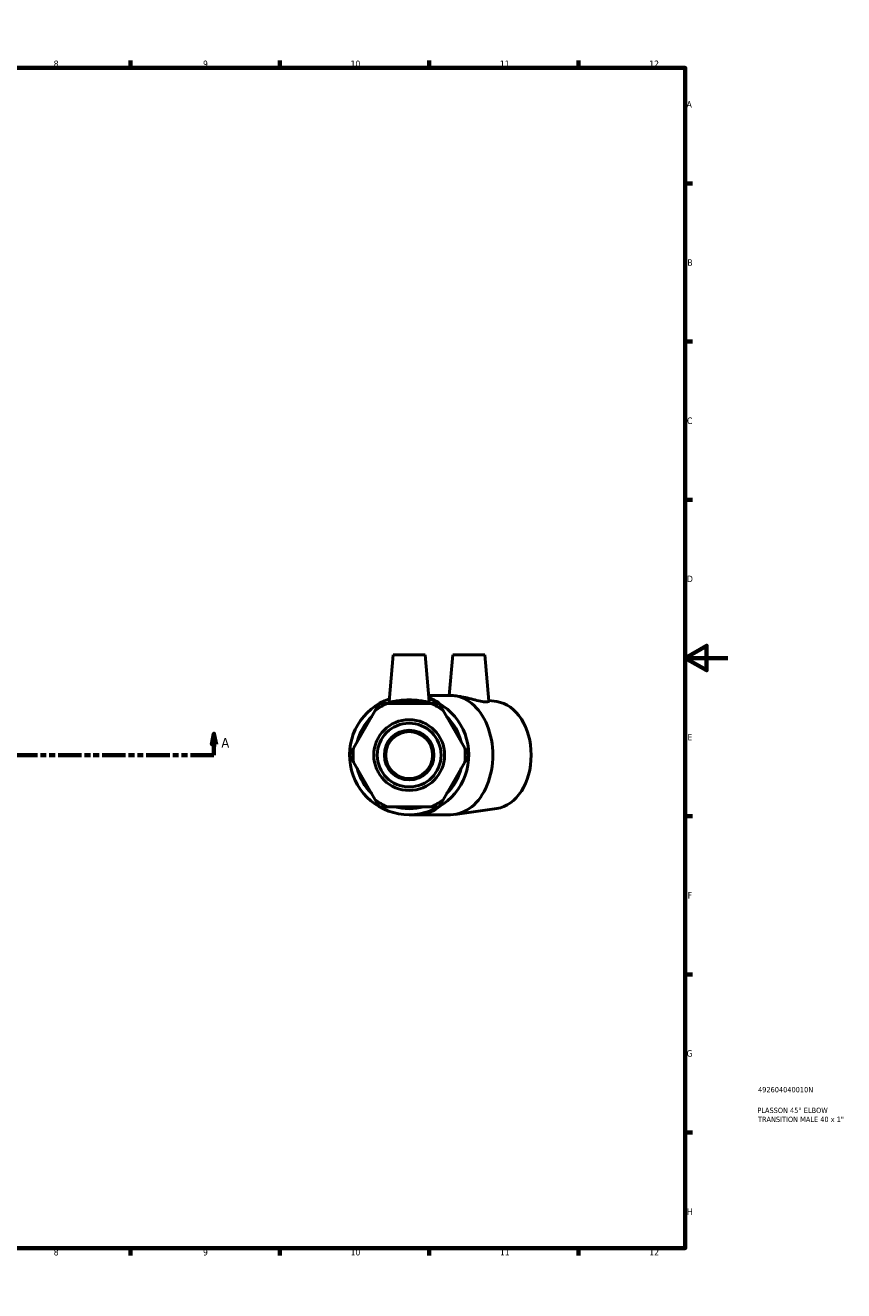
# Model space of a CAD drawing. Header units: millimetres. Extents: x 0 to 895, y -168 to 594.
# Tile 3 of 3: x 511 to 895, y 0 to 594. Entities that reach past the tile are written whole.
import ezdxf

# ---------------------------------------------------------------- set-up
doc = ezdxf.new("R2010")
doc.units = ezdxf.units.MM
doc.linetypes.add('DOUBLE_DASH_CHAIN', pattern=[1.2403, 0.6614, -0.0827, 0.1654, -0.0827, 0.1654, -0.0827])
for name, color, linetype, lineweight in [('Border (ANSI)', 7, 'Continuous', 70), ('Section Line (ANSI)', 7, 'DOUBLE_DASH_CHAIN', 70), ('Title (ISO)', 7, 'Continuous', 50), ('Visible (ANSI)', 7, 'Continuous', 50), ('Visible Narrow (ANSI)', 7, 'Continuous', 35)]:
    doc.layers.add(name, color=color, linetype=linetype, lineweight=lineweight)
doc.styles.add('Label Text (ANSI)', font='tahoma.ttf')
doc.styles.add('Note Text (ANSI)', font='tahoma.ttf')
doc.styles.add('Note Text (ISO)', font='tahoma.ttf')

# ---------------------------------------------------------------- blocks, each defined once
blk = doc.blocks.new('Borders Default Border')
at = {"layer": 'Border (ANSI)'}
for p, q in [((70.08, 574), (70.08, 577.45)), ((140.17, 574), (140.17, 577.45)), ((210.25, 574), (210.25, 577.45)), ((280.33, 574), (280.33, 577.45)), ((350.42, 574), (350.42, 577.45)), ((490.58, 574), (490.58, 577.45)), ((560.67, 574), (560.67, 577.45)), ((630.75, 574), (630.75, 577.45)), ((700.83, 574), (700.83, 577.45)), ((770.92, 574), (770.92, 577.45)), ((20, 519.75), (16.55, 519.75)), ((821, 519.75), (824.45, 519.75)), ((20, 445.5), (16.55, 445.5)), ((821, 445.5), (824.45, 445.5)), ((20, 371.25), (16.55, 371.25)), ((821, 371.25), (824.45, 371.25)), ((20, 222.75), (16.55, 222.75)), ((821, 222.75), (824.45, 222.75)), ((20, 148.5), (16.55, 148.5)), ((821, 148.5), (824.45, 148.5)), ((20, 74.25), (16.55, 74.25)), ((821, 74.25), (824.45, 74.25)), ((70.08, 20), (70.08, 16.55)), ((140.17, 20), (140.17, 16.55)), ((210.25, 20), (210.25, 16.55)), ((280.33, 20), (280.33, 16.55)), ((350.42, 20), (350.42, 16.55)), ((490.58, 20), (490.58, 16.55)), ((560.67, 20), (560.67, 16.55)), ((630.75, 20), (630.75, 16.55)), ((700.83, 20), (700.83, 16.55)), ((770.92, 20), (770.92, 16.55))]:
    blk.add_line(p, q, dxfattribs=at)
at = {"layer": 'Border (ANSI)', "flags": 128}
for points in [[(420.5, 594), (420.5, 574), (414.73, 584), (426.27, 584), (420.5, 574)], [(20, 20), (20, 574), (821, 574), (821, 20), (20, 20)], [(0, 297), (20, 297), (10, 302.77), (10, 291.23), (20, 297)], [(841, 297), (821, 297), (831, 302.77), (831, 291.23), (821, 297)], [(420.5, 0), (420.5, 20), (414.73, 10), (426.27, 10), (420.5, 20)]]:
    blk.add_lwpolyline(points, dxfattribs=at)
at = {"layer": 'Border (ANSI)', "color": 230, "true_color": 0xff0080, "attachment_point": 7, "style": 'Note Text (ANSI)'}
for s, insert, char_height in [('1', (34.35, 574.4), 3.05), ('2', (104.2, 574.4), 3.05), ('3', (174.26, 574.34), 3.05), ('4', (244.23, 574.4), 3.05), ('5', (314.48, 574.34), 3.05), ('6', (384.49, 574.34), 3.05), ('7', (454.6, 574.4), 3.05), ('8', (524.63, 574.33), 3.05), ('9', (594.7, 574.34), 3.05), ('10', (663.96, 574.34), 3.048), ('11', (734.04, 574.4), 3.048), ('12', (804.13, 574.4), 3.048), ('A', (16.78, 555.35), 3.05), ('A', (821.63, 555.35), 3.05), ('B', (17.15, 481.1), 3.05), ('B', (821.99, 481.1), 3.05), ('C', (16.95, 406.8), 3.05), ('C', (821.8, 406.8), 3.05), ('D', (16.96, 332.6), 3.05), ('D', (821.81, 332.6), 3.05), ('E', (17.21, 258.35), 3.05), ('E', (822.05, 258.35), 3.05), ('F', (17.29, 184.1), 3.05), ('F', (822.14, 184.1), 3.05), ('G', (16.81, 109.79), 3.05), ('G', (821.66, 109.79), 3.05), ('H', (16.97, 35.6), 3.05), ('H', (821.81, 35.6), 3.05), ('1', (34.35, 16.55), 3.05), ('2', (104.2, 16.55), 3.05), ('3', (174.26, 16.49), 3.05), ('4', (244.23, 16.55), 3.05), ('5', (314.48, 16.49), 3.05), ('6', (384.49, 16.49), 3.05), ('7', (454.6, 16.55), 3.05), ('8', (524.63, 16.48), 3.05), ('9', (594.7, 16.49), 3.05), ('10', (663.96, 16.49), 3.048), ('11', (734.04, 16.55), 3.048), ('12', (804.13, 16.55), 3.048)]:
    blk.add_mtext(s, dxfattribs=dict(at, insert=insert, char_height=char_height))
blk = doc.blocks.new('Title Blocks ISO')
at = {"layer": 'Title (ISO)', "color": 232, "true_color": 0xca0064, "style": 'Note Text (ISO)'}
for tag, p in [('PART_NUMBER_001', (34.16, 73.13)), ('DESCRIPTION_001', (33.84, 63.4)), ('DESCRIPTION_002', (34.09, 59.18))]:
    blk.add_attdef(tag, p, '', height=2.5, dxfattribs=at)
blk = doc.blocks.new('2dTransSection0')
at = {"layer": 'Section Line (ANSI)', "linetype": 'Continuous'}
for p, q in [((299, 261.43), (298, 256.43)), ((299, 256.43), (299, 261.43)), ((300, 256.43), (299, 261.43)), ((599.85, 261.43), (598.85, 256.43)), ((599.85, 256.43), (599.85, 261.43)), ((600.85, 256.43), (599.85, 261.43)), ((298, 256.43), (300, 256.43)), ((299, 251.43), (299, 256.43)), ((598.85, 256.43), (600.85, 256.43)), ((599.85, 251.43), (599.85, 256.43)), ((299, 251.43), (310.1, 251.43)), ((588.76, 251.43), (599.85, 251.43))]:
    blk.add_line(p, q, dxfattribs=at)
at = {"layer": 'Section Line (ANSI)', "linetype": 'DOUBLE_DASH_CHAIN', "ltscale": 16.686979}
blk.add_line((299, 251.43), (599.85, 251.43), dxfattribs=at)
at = {"layer": 'Section Line (ANSI)', "linetype": 'Continuous', "flags": 128}
for points in [[(300, 256.43), (299, 261.43), (298, 256.43), (300, 256.43)], [(600.85, 256.43), (599.85, 261.43), (598.85, 256.43), (600.85, 256.43)]]:
    blk.add_lwpolyline(points, dxfattribs=at)
at = {"layer": 'Section Line (ANSI)'}
for points in [[(300, 256.43), (299, 261.43), (298, 256.43), (300, 256.43)], [(600.85, 256.43), (599.85, 261.43), (598.85, 256.43), (600.85, 256.43)]]:
    blk.add_solid(points, dxfattribs=at)
at = {"layer": 'Section Line (ANSI)', "char_height": 4.57, "attachment_point": 7, "style": 'Label Text (ANSI)'}
for insert in [(291.64, 254.93), (603.32, 254.93)]:
    blk.add_mtext('A', dxfattribs=dict(at, insert=insert))

msp = doc.modelspace()

# ---------------------------------------------------------------- linework, layer by layer
at = {"layer": 'Visible (ANSI)'}
for p, q in [((683.949, 298.427), (682.033, 276.525)), ((683.949, 298.427), (698.949, 298.427)), ((698.949, 298.427), (700.866, 276.525)), ((711.916, 298.427), (710.253, 279.427)), ((711.916, 298.427), (726.916, 298.427)), ((726.916, 298.427), (728.815, 276.716)), ((710.899, 279.427), (700.612, 279.427)), ((715.144, 278.968), (712.861, 279.289)), ((701.684, 275.676), (681.215, 275.676)), ((732.641, 276.503), (728.786, 277.046)), ((675.567, 272.415), (665.332, 254.688)), ((717.567, 254.688), (707.332, 272.415)), ((665.332, 248.166), (675.567, 230.44)), ((707.332, 230.44), (717.567, 248.166)), ((681.215, 227.179), (701.684, 227.179)), ((732.641, 226.351), (712.861, 223.565)), ((691.449, 223.427), (695.915, 223.427)), ((710.899, 223.427), (695.915, 223.427))]:
    msp.add_line(p, q, dxfattribs=at)
for radius in [16.625, 14.962, 11.637, 11]:
    msp.add_circle((691.449, 251.427), radius, dxfattribs=at)
for radius, start, end in [(28, 109.401924, 70.598076), (26.32, 112.882587, 127.117413), (25.2, 74.206831, 105.793169), (26.32, 52.882587, 67.117413), (25.2, 134.206831, 165.793169), (25.2, 14.206831, 45.793169), (26.32, 172.882587, 187.117413), (26.32, 352.882587, 7.117413), (25.2, 194.206831, 225.793169), (25.2, 314.206831, 345.793169), (26.32, 232.882587, 247.117413), (25.2, 254.206831, 285.793169), (26.32, 292.882587, 307.117413)]:
    msp.add_arc((691.449, 251.427), radius, start, end, dxfattribs=at)
for centre, major_axis, start_param, end_param in [((710.899, 251.427), (0, -28), 0, 3.1415927), ((730.875, 251.427), (0, -25.2), 0.099278, 3.0423146)]:
    msp.add_ellipse(centre, major_axis=major_axis, ratio=0.7071068, start_param=start_param, end_param=end_param, dxfattribs=at)
for points in [[(677.449, 275.676), (676.479, 273.995), (675.567, 272.415)], [(681.215, 275.676), (679.391, 275.676), (677.449, 275.676)], [(705.449, 275.676), (703.508, 275.676), (701.684, 275.676)], [(707.332, 272.415), (706.42, 273.995), (705.449, 275.676)], [(665.332, 254.688), (664.42, 253.108), (663.449, 251.427)], [(663.449, 251.427), (664.42, 249.746), (665.332, 248.166)], [(719.449, 251.427), (718.479, 253.108), (717.567, 254.688)], [(717.567, 248.166), (718.479, 249.746), (719.449, 251.427)], [(675.567, 230.44), (676.479, 228.86), (677.449, 227.179)], [(677.449, 227.179), (679.391, 227.179), (681.215, 227.179)], [(701.684, 227.179), (703.508, 227.179), (705.449, 227.179)], [(705.449, 227.179), (706.42, 228.86), (707.332, 230.44)]]:
    msp.add_rational_spline(points, [1, 1.00241153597, 1], degree=2, dxfattribs=at)
for points, knots in [([(700.861, 276.484), (700.821, 276.379), (700.55, 276.356), (699.547, 276.469), (698.815, 276.6), (697.157, 276.868), (696.113, 277.022), (693.838, 277.244), (692.605, 277.307), (690.294, 277.307), (689.061, 277.244), (686.785, 277.022), (685.742, 276.868), (684.084, 276.6), (683.352, 276.469), (682.349, 276.356), (682.078, 276.379), (682.034, 276.497), (682.032, 276.511), (682.034, 276.526)], [0, 0, 0, 0, 0.3438727, 0.3438727, 0.6877455, 0.6877455, 1.0345169, 1.0345169, 1.3812883, 1.3812883, 1.7280597, 1.7280597, 2.0748311, 2.0748311, 2.4187039, 2.4187039, 2.7625766, 2.7625766, 2.8029986, 2.8029986, 2.8029986, 2.8029986]), ([(728.815, 276.716), (728.825, 276.589), (728.634, 276.467), (727.799, 276.356), (727.135, 276.379), (725.515, 276.599), (724.442, 276.823), (722.093, 277.395), (720.816, 277.738), (718.443, 278.332), (717.184, 278.626), (715.72, 278.882), (715.428, 278.927), (715.145, 278.967)], [2.0897071, 2.0897071, 2.0897071, 2.0897071, 2.4187039, 2.4187039, 2.7625766, 2.7625766, 3.133936, 3.133936, 3.5052954, 3.5052954, 3.8677799, 3.8677799, 3.9601696, 3.9601696, 3.9601696, 3.9601696])]:
    msp.add_open_spline(points, degree=3, knots=knots, dxfattribs=at)
msp.add_open_spline([(700.865, 276.526), (700.867, 276.511), (700.865, 276.497), (700.861, 276.484)], degree=3, dxfattribs=at)
at = {"layer": 'Visible Narrow (ANSI)'}
for major_axis, start_param, end_param in [((0, 28), 5.7239629, 6.0233159), ((0, -28), 0.0287927, 0.5470604)]:
    msp.add_ellipse((695.915, 251.427), major_axis=major_axis, ratio=0.7071068, start_param=start_param, end_param=end_param, dxfattribs=at)

# ---------------------------------------------------------------- block references
msp.add_blockref('Borders Default Border', (0, 0))
msp.add_blockref('Title Blocks ISO', (821, 20)).add_auto_attribs({'PART_NUMBER_001': '492604040010N', 'DESCRIPTION_001': 'PLASSON 45° ELBOW', 'DESCRIPTION_002': 'TRANSITION MALE 40 x 1"'})
at = {"layer": 'Section Line (ANSI)'}
msp.add_blockref('2dTransSection0', (0, 0), dxfattribs=at)

doc.saveas('drawing.dxf')
